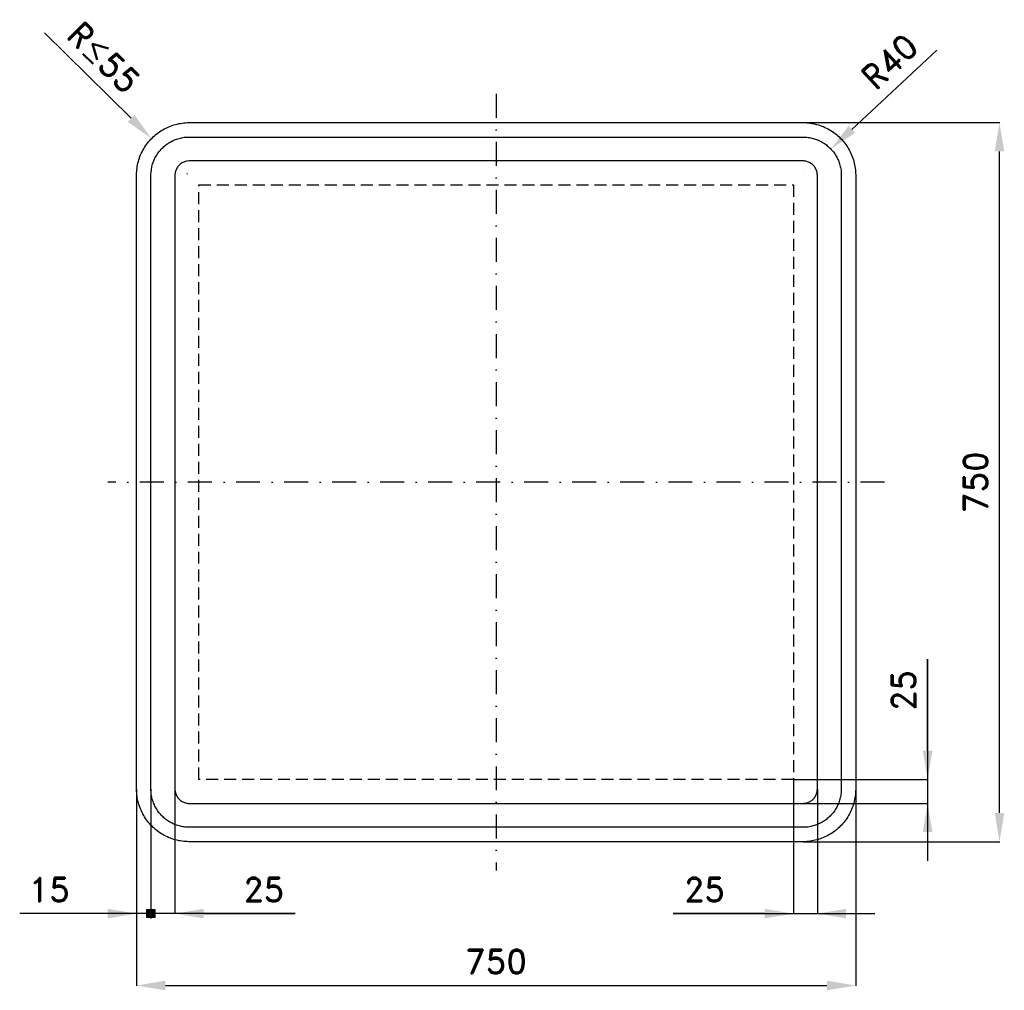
# Model space of a CAD drawing. Header units: millimetres. Extents: x -122 to 905, y -155 to 857.
import ezdxf

# ---------------------------------------------------------------- set-up
doc = ezdxf.new("R2010")
doc.units = ezdxf.units.MM
doc.header["$LTSCALE"] = 5
doc.linetypes.add('ČERCHOVANÁX2', pattern=[2, 1, -0.5, 0, -0.5])
doc.linetypes.add('ČÁRKOVANÁX2', pattern=[1.5, 1, -0.5])
doc.layers.add('Kóty', color=2, linetype='Continuous')
doc.layers.add('Značka', color=7, linetype='Continuous')
doc.styles.get("Standard").update_dxf_attribs({"font": 'romand.shx', "height": 25})
doc.dimstyles.get("Standard").update_dxf_attribs({"dimtxt": 25, "dimasz": 30, "dimexe": 0.18, "dimexo": 0.0625, "dimgap": 12.5, "dimtad": 1, "dimdec": 0, "dimzin": 0, "dimdsep": 46, "dimtxsty": 'Standard', "dimcen": 0.09, "dimadec": 0, "dimazin": 0, "dimtfac": 1, "dimtdec": 0, "dimtofl": 0, "dimtmove": 0, "dimatfit": 3, "dimfxl": 1, "dimtolj": 1, "dimtzin": 0, "dimarcsym": 0})

# ---------------------------------------------------------------- blocks, each defined once
blk = doc.blocks.new('*D0')
at = {"layer": 'Defpoints', "color": 0, "transparency": 16777216}
for p in [(0, 55), (750, 55), (750, -150)]:
    blk.add_point(p, dxfattribs=at)
at = {"layer": 'Kóty', "color": 0, "lineweight": -2, "transparency": 16777216}
for p, q in [((0, 54.9), (0, -150.2)), ((750, 54.9), (750, -150.2)), ((30, -150), (720, -150))]:
    blk.add_line(p, q, dxfattribs=at)
at = {"layer": 'Kóty', "color": 0, "transparency": 16777216}
for points in [[(30, -145), (30, -155), (0, -150)], [(720, -145), (720, -155), (750, -150)]]:
    blk.add_solid(points, dxfattribs=at)
at = {"layer": 'Kóty', "color": 0, "transparency": 16777216, "insert": (375, -125), "char_height": 25, "attachment_point": 5}
blk.add_mtext('\\A1;750', dxfattribs=at)
blk = doc.blocks.new('*D1')
at = {"layer": 'Defpoints', "color": 0, "transparency": 16777216}
for p in [(695, 750), (900, 750), (695, 0)]:
    blk.add_point(p, dxfattribs=at)
at = {"layer": 'Kóty', "color": 0, "lineweight": -2, "transparency": 16777216}
for p, q in [((695.1, 750), (900.2, 750)), ((900, 30), (900, 720)), ((695.1, 0), (900.2, 0))]:
    blk.add_line(p, q, dxfattribs=at)
at = {"layer": 'Kóty', "color": 0, "transparency": 16777216}
for points in [[(895, 720), (905, 720), (900, 750)], [(895, 30), (905, 30), (900, 0)]]:
    blk.add_solid(points, dxfattribs=at)
at = {"layer": 'Kóty', "color": 0, "transparency": 16777216, "insert": (875, 375), "char_height": 25, "attachment_point": 5, "rotation": 90}
blk.add_mtext('\\A1;750', dxfattribs=at)
blk = doc.blocks.new('*D2')
at = {"layer": 'Defpoints', "color": 0, "transparency": 16777216}
for p in [(724.1, 722.5), (696.2, 696.5)]:
    blk.add_point(p, dxfattribs=at)
at = {"layer": 'Kóty', "color": 0, "lineweight": -2, "transparency": 16777216}
for p, q in [((834.7, 825.5), (746, 742.9)), ((696.1, 696.5), (696.3, 696.5)), ((696.2, 696.5), (696.2, 696.6))]:
    blk.add_line(p, q, dxfattribs=at)
blk.add_arc((696.2, 696.5), 38.1, 42.688, 44.5402, dxfattribs=at)
at = {"layer": 'Kóty', "color": 0, "transparency": 16777216}
blk.add_solid([(742.6, 746.6), (749.4, 739.3), (724.1, 722.5)], dxfattribs=at)
at = {"layer": 'Kóty', "color": 0, "transparency": 16777216, "insert": (785.4, 813.8), "char_height": 25, "attachment_point": 5, "rotation": 42.959}
blk.add_mtext('\\A1;R40', dxfattribs=at)

msp = doc.modelspace()

# ---------------------------------------------------------------- hatches: boundary and pattern name
at = {"layer": 'Kóty'}
h = msp.add_hatch(color=256, dxfattribs=at)
h.dxf.hatch_style = 1
h.paths.add_polyline_path([(10.8, -70.8), (19.2, -70.8), (19.2, -79.2), (10.8, -79.2)])

# ---------------------------------------------------------------- linework, layer by layer
for p, q in [((-96.2, 843.7), (-5.7, 754.5)), ((52.8, 696.7), (53, 696.7)), ((52.9, 696.6), (52.9, 696.8)), ((825, 190.5), (825, -20)), ((825, 95), (825, 190.5)), ((685, 64.9), (685, -75.2)), ((685.1, 65), (825.2, 65)), ((0, 54.9), (0, -75.2)), ((15, 54.9), (15, -80.2)), ((15, 54.9), (15, -80.2)), ((15, 54.9), (15, -80.2)), ((15, 54.9), (15, -80.2)), ((40, 54.9), (40, -75.2)), ((710, 54.9), (710, -75.2)), ((695.1, 40), (825.2, 40)), ((165.5, -75), (-121.9, -75)), ((70, -75), (165.5, -75)), ((559.5, -75), (770, -75)), ((655, -75), (559.5, -75))]:
    msp.add_line(p, q, dxfattribs=at)
msp.add_lwpolyline([(10.8, -70.8), (19.2, -70.8), (19.2, -79.2), (10.8, -79.2)], close=True, dxfattribs=at)
for points in [[(-2.2, 758), (-9.3, 750.9), (15.6, 733.4)], [(820, 95), (830, 95), (825, 65)], [(820, 10), (830, 10), (825, 40)], [(-30, -70), (-30, -80), (0, -75)], [(70, -70), (70, -80), (40, -75)], [(655, -70), (655, -80), (685, -75)], [(740, -70), (740, -80), (710, -75)]]:
    msp.add_solid(points, dxfattribs=at)
at = {"layer": 'Značka', "color": 6, "linetype": 'ČERCHOVANÁX2', "lineweight": 25, "ltscale": 5}
for p, q in [((375, 780), (375, -30)), ((780, 375), (-30, 375))]:
    msp.add_line(p, q, dxfattribs=at)
at = {"layer": 'Značka', "color": 5}
for points in [[(55, 0), (54.8, 0), (54.6, 0, -0.03218), (47.5, 0.5, -0.035443), (40.5, 1.9, -0.036267), (33.7, 4.2, -0.03442), (27.4, 7.4, -0.033722), (21.4, 11.4, -0.034085), (16.1, 16.1, -0.034209), (11.4, 21.4, -0.034229), (7.4, 27.4, -0.034044), (4.3, 33.7, -0.033412), (1.9, 40.5, -0.034127), (0.5, 47.5, -0.036745), (0, 54.6), (0, 54.8), (0, 55), (0, 695), (0, 695.2), (0, 695.4, -0.03218), (0.5, 702.5, -0.035443), (1.9, 709.5, -0.036265), (4.2, 716.3, -0.034421), (7.4, 722.6, -0.033717), (11.4, 728.6, -0.034088), (16.1, 733.9, -0.034212), (21.4, 738.6, -0.034228), (27.4, 742.6, -0.034042), (33.7, 745.7, -0.033412), (40.5, 748.1, -0.034125), (47.5, 749.5, -0.036743), (54.6, 750), (54.8, 750), (55, 750), (695, 750), (695.2, 750), (695.4, 750, -0.032188), (702.5, 749.5, -0.035446), (709.5, 748.1, -0.036272), (716.3, 745.8, -0.034417), (722.6, 742.6, -0.033723), (728.6, 738.6, -0.034095), (733.9, 733.9, -0.034212), (738.6, 728.6, -0.034229), (742.6, 722.6, -0.034038), (745.7, 716.3, -0.033411), (748.1, 709.5, -0.034126), (749.5, 702.5, -0.036744), (750, 695.4), (750, 695.2), (750, 695), (750, 55), (750, 54.8), (750, 54.6, -0.032188), (749.5, 47.5, -0.035446), (748.1, 40.5, -0.036274), (745.8, 33.7, -0.034416), (742.6, 27.4, -0.033728), (738.6, 21.4, -0.034092), (733.9, 16.1, -0.034208), (728.6, 11.4, -0.03423), (722.6, 7.4, -0.034041), (716.3, 4.3, -0.033411), (709.5, 1.9, -0.034128), (702.5, 0.5, -0.036745), (695.4, 0), (695.2, 0), (695, 0), (55, 0)], [(55, 15), (54.8, 15), (54.7, 15, -0.03218), (49.5, 15.4, -0.035444), (44.4, 16.4, -0.036267), (39.5, 18.1, -0.03442), (34.9, 20.4, -0.033721), (30.6, 23.3, -0.034085), (26.7, 26.7, -0.034209), (23.3, 30.6, -0.034229), (20.4, 34.9, -0.034044), (18.1, 39.5, -0.033412), (16.4, 44.4, -0.034127), (15.3, 49.5, -0.036745), (15, 54.7), (15, 54.8), (15, 55), (15, 695), (15, 695.2), (15, 695.3, -0.032181), (15.4, 700.5, -0.035445), (16.4, 705.6, -0.036267), (18.1, 710.5, -0.034416), (20.4, 715.1, -0.033719), (23.3, 719.4, -0.034078), (26.7, 723.3, -0.034214), (30.6, 726.7, -0.034222), (34.9, 729.6, -0.034048), (39.5, 731.9, -0.033405), (44.4, 733.6, -0.034129), (49.5, 734.7, -0.036741), (54.7, 735), (54.8, 735), (55, 735), (695, 735), (695.2, 735), (695.3, 735, -0.032179), (700.5, 734.6, -0.035443), (705.6, 733.6, -0.036259), (710.5, 731.9, -0.034409), (715.1, 729.6, -0.033719), (719.4, 726.7, -0.034073), (723.3, 723.3, -0.034214), (726.7, 719.4, -0.034226), (729.6, 715.1, -0.03405), (731.9, 710.5, -0.033407), (733.6, 705.6, -0.034128), (734.7, 700.5, -0.036741), (735, 695.3), (735, 695.2), (735, 695), (735, 55), (735, 54.8), (735, 54.7, -0.032179), (734.6, 49.5, -0.035442), (733.6, 44.4, -0.03626), (731.9, 39.5, -0.034413), (729.6, 34.9, -0.033721), (726.7, 30.6, -0.034079), (723.3, 26.7, -0.03421), (719.4, 23.3, -0.034232), (715.1, 20.4, -0.034047), (710.5, 18.1, -0.033414), (705.6, 16.4, -0.034126), (700.5, 15.3, -0.036746), (695.3, 15), (695.2, 15), (695, 15), (55, 15)], [(55, 40), (695, 40), (695.1, 40), (695.1, 40, 0.032174), (697.1, 40.1, 0.035445), (699, 40.5, 0.036263), (700.8, 41.2, 0.034405), (702.5, 42, 0.03371), (704.2, 43.1, 0.034093), (705.6, 44.4, 0.034186), (706.9, 45.8, 0.034242), (708, 47.5, 0.034026), (708.8, 49.2, 0.033372), (709.5, 51, 0.034144), (709.9, 52.9, 0.03678), (710, 54.9), (710, 54.9), (710, 55), (710, 695), (710, 695.1), (710, 695.1, 0.032207), (709.9, 697.1, 0.035399), (709.5, 699, 0.036245), (708.8, 700.8, 0.034411), (708, 702.5, 0.033707), (706.9, 704.2, 0.034086), (705.6, 705.6, 0.03418), (704.2, 706.9, 0.034255), (702.5, 708, 0.03402), (700.8, 708.8, 0.033375), (699, 709.5, 0.034152), (697.1, 709.9, 0.036782), (695.1, 710), (695.1, 710), (695, 710), (55, 710), (54.9, 710), (54.9, 710), (52.9, 709.9, 0.035395), (51, 709.5, 0.036251), (49.2, 708.8, 0.034424), (47.5, 708, 0.033719), (45.8, 706.9, 0.034078), (44.4, 705.6, 0.034203), (43.1, 704.2, 0.03424), (42, 702.5, 0.034036), (41.2, 700.8, 0.033414), (40.5, 699, 0.034135), (40.1, 697.1, 0.036746), (40, 695.1), (40, 695.1), (40, 695), (40, 55), (40, 54.9), (40, 54.9, 0.032177), (40.1, 52.9, 0.035442), (40.5, 51, 0.036268), (41.2, 49.2, 0.034419), (42, 47.5, 0.033722), (43.1, 45.8, 0.034086), (44.4, 44.4, 0.034209), (45.8, 43.1, 0.034227), (47.5, 42, 0.034042), (49.2, 41.2, 0.033411), (51, 40.5, 0.034127), (52.9, 40.1, 0.036745), (54.9, 40), (54.9, 40), (55, 40)]]:
    msp.add_lwpolyline(points, format="xyb", dxfattribs=at)
at = {"layer": 'Značka', "color": 7, "linetype": 'ČÁRKOVANÁX2', "ltscale": 2.5}
msp.add_lwpolyline([(65, 65), (65, 685), (685, 685), (685, 65), (65, 65)], dxfattribs=at)

# ---------------------------------------------------------------- texts
at = {"layer": 'Kóty', "char_height": 25, "attachment_point": 5}
for s, insert, rotation in [('\\A1;R{\\A0;≤}55', (-34.2, 818), 315.4013), ('\\A1;25', (800, 157.7), 90)]:
    msp.add_mtext(s, dxfattribs=dict(at, insert=insert, rotation=rotation))
for s, insert in [('\\A1;15', (-91, -50)), ('\\A1;25', (132.7, -50)), ('\\A1;25', (592.3, -50))]:
    msp.add_mtext(s, dxfattribs=dict(at, insert=insert))

# ---------------------------------------------------------------- dimensions: what is measured, and where the dimension line sits
at = {"layer": 'Kóty'}
dim = msp.add_radius_dim(center=(696.2, 696.5), mpoint=(724.1, 722.5), text='R40', dimstyle='Standard', dxfattribs=at)
dim.commit()
dim.dimension.update_dxf_attribs({"geometry": '*D2', "text_midpoint": (802.4, 795.5), "dimtype": 164})
dim = msp.add_linear_dim(base=(900, 750), p1=(695, 0), p2=(695, 750), angle=90, dimstyle='Standard', dxfattribs=at)
dim.commit()
dim.dimension.update_dxf_attribs({"geometry": '*D1', "text_midpoint": (875, 375)})
dim = msp.add_linear_dim(base=(750, -150), p1=(0, 55), p2=(750, 55), dimstyle='Standard', dxfattribs=at)
dim.commit()
dim.dimension.update_dxf_attribs({"geometry": '*D0', "text_midpoint": (375, -125)})

doc.saveas('drawing.dxf')
